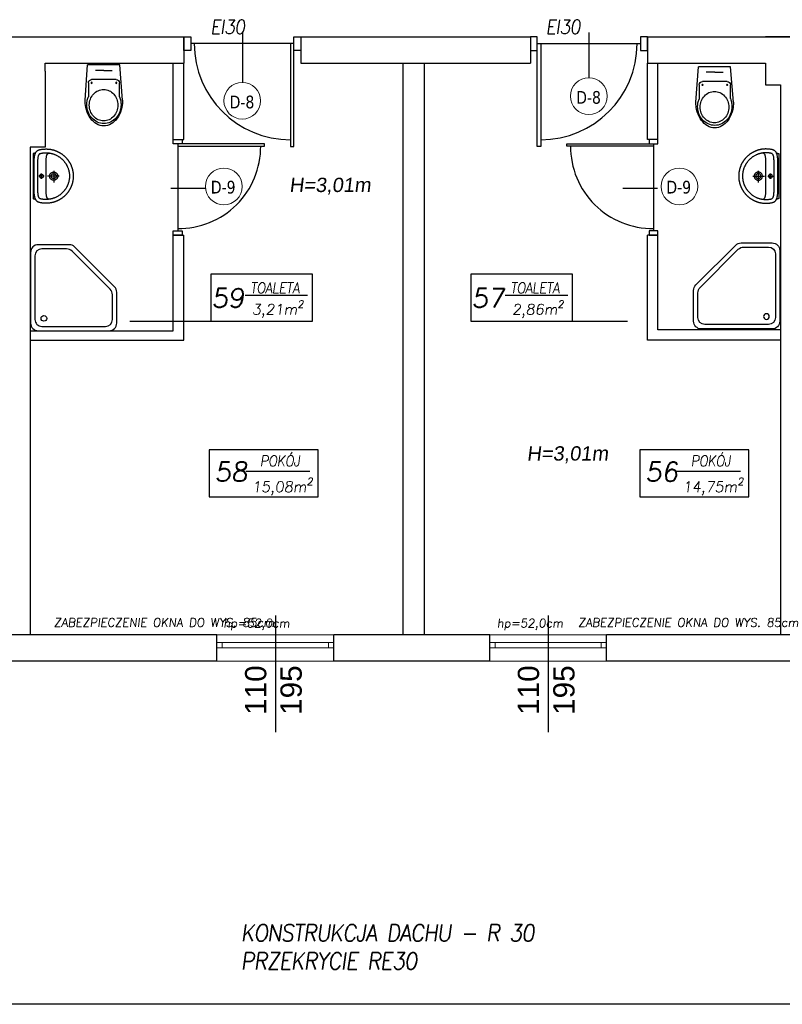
# Model space of a CAD drawing. Header units: millimetres. Extents: x -486876 to 553054, y -140324 to 834178.
# Tile 136 of 155: x -150551 to -143376, y 137737 to 147004. Entities that reach past the tile are written whole.
import ezdxf
from ezdxf.enums import TextEntityAlignment as Align

# ---------------------------------------------------------------- set-up
doc = ezdxf.new("R2010")
doc.units = ezdxf.units.MM
doc.linetypes.add('DASH2', pattern=[0.75, 0.5, -0.25])
for name, color, linetype, lineweight in [('_XREF', 252, 'DASH2', 13), ('XREF$0$okna', 8, 'Continuous', 20), ('XREF$0$ściana nośna', 8, 'Continuous', 30)]:
    doc.layers.add(name, color=color, linetype=linetype, lineweight=lineweight)
for name, color, linetype in [('XREF$0$A-ARM', 8, 'Continuous'), ('XREF$0$DRZWI', 8, 'Continuous'), ('XREF$0$MEBLE_ŁAZIENKOWE_I_KUCHENNE', 8, 'Continuous'), ('XREF$0$OPIS', 8, 'Continuous'), ('XREF$0$Ppoż', 20, 'Continuous'), ('XREF$0$TABELKA', 8, 'Continuous'), ('XREF$0$WIDOK', 8, 'Continuous'), ('XREF$0$WYMIARY', 9, 'Continuous')]:
    doc.layers.add(name, color=color, linetype=linetype)
doc.styles.add('XREF$0$APLUS', font='arial.ttf', dxfattribs={"width": 0.6})
doc.styles.add('XREF$0$ROMANS', font='romans.shx')
doc.styles.add('XREF$0$Standard', font='arial.ttf')
doc.styles.add('XREF$0$Verdana 0.8', font='verdana.ttf', dxfattribs={"width": 0.8})

# ---------------------------------------------------------------- blocks, each defined once
blk = doc.blocks.new('XREF$0$KKP-KOLO2-B02X0201')
at = {"layer": 'XREF$0$A-ARM'}
for points in [[(-21.09, 0), (-21.12, -0.55), (-21.2, -1), (-21.34, -1.39), (-21.54, -1.76), (-21.81, -2.13), (-22.13, -2.54)], [(21.09, 0), (0, 0), (-21.09, 0)], [(22.13, -2.54), (21.81, -2.13), (21.54, -1.76), (21.34, -1.39), (21.2, -1), (21.12, -0.55), (21.09, 0)], [(25.29, -12.17), (25.29, -12.54), (25.28, -12.9), (25.27, -13.27), (25.25, -13.64), (25.22, -14), (25.19, -14.37), (25.16, -14.73), (25.12, -15.09), (25.08, -15.45), (25.03, -15.81), (24.97, -16.16), (24.91, -16.52), (24.85, -16.87), (24.78, -17.22), (24.71, -17.57), (24.63, -17.92), (24.55, -18.26), (24.46, -18.61), (24.37, -18.95), (24.27, -19.29), (24.17, -19.63), (24.06, -19.96), (23.95, -20.3), (23.83, -20.63), (23.71, -20.96), (23.59, -21.29), (23.46, -21.61), (23.33, -21.94), (23.19, -22.26), (23.05, -22.58), (22.9, -22.89), (22.75, -23.21), (22.6, -23.52), (22.44, -23.83), (22.27, -24.14), (22.11, -24.44), (21.94, -24.74), (21.76, -25.04), (21.58, -25.34), (21.4, -25.63), (21.21, -25.92), (21.02, -26.21), (20.83, -26.5), (20.63, -26.78), (20.43, -27.06), (20.22, -27.34), (20.01, -27.62), (19.8, -27.89), (19.58, -28.16), (19.36, -28.42), (19.14, -28.68), (18.91, -28.94), (18.68, -29.2), (18.45, -29.45), (18.21, -29.7), (17.97, -29.95), (17.73, -30.2), (17.48, -30.44), (17.23, -30.67), (16.98, -30.91), (16.72, -31.14), (16.46, -31.36), (16.2, -31.59), (15.93, -31.81), (15.66, -32.02), (15.39, -32.24), (15.12, -32.45), (14.84, -32.65), (14.56, -32.85), (14.28, -33.05), (13.99, -33.25), (13.7, -33.44), (13.41, -33.62), (13.12, -33.81), (12.82, -33.98), (12.52, -34.16), (12.22, -34.33), (11.91, -34.5), (11.61, -34.66), (11.3, -34.82), (10.98, -34.97), (10.67, -35.12), (10.35, -35.27), (10.03, -35.41), (9.71, -35.55), (9.39, -35.68), (9.06, -35.81), (8.74, -35.94), (8.41, -36.06), (8.07, -36.17), (7.74, -36.28), (7.4, -36.39), (7.06, -36.49), (6.72, -36.59), (6.38, -36.68), (6.04, -36.77), (5.69, -36.85), (5.35, -36.93), (5, -37), (4.65, -37.07), (4.29, -37.14), (3.94, -37.2), (3.58, -37.25), (3.23, -37.3), (2.87, -37.34), (2.51, -37.38), (2.14, -37.42), (1.78, -37.45), (1.42, -37.47), (1.05, -37.49), (0.68, -37.5), (0.31, -37.51), (-0.06, -37.51), (-0.06, -37.51), (-0.43, -37.51), (-0.8, -37.5), (-1.16, -37.49), (-1.53, -37.47), (-1.89, -37.45), (-2.26, -37.42), (-2.62, -37.38), (-2.98, -37.34), (-3.34, -37.3), (-3.7, -37.25), (-4.05, -37.2), (-4.41, -37.14), (-4.76, -37.07), (-5.11, -37), (-5.46, -36.93), (-5.81, -36.85), (-6.15, -36.77), (-6.5, -36.68), (-6.84, -36.59), (-7.18, -36.49), (-7.52, -36.39), (-7.85, -36.28), (-8.19, -36.17), (-8.52, -36.06), (-8.85, -35.94), (-9.18, -35.81), (-9.5, -35.68), (-9.83, -35.55), (-10.15, -35.41), (-10.47, -35.27), (-10.78, -35.12), (-11.1, -34.97), (-11.41, -34.82), (-11.72, -34.66), (-12.03, -34.5), (-12.33, -34.33), (-12.63, -34.16), (-12.93, -33.98), (-13.23, -33.81), (-13.52, -33.62), (-13.81, -33.44), (-14.1, -33.25), (-14.39, -33.05), (-14.67, -32.85), (-14.95, -32.65), (-15.23, -32.45), (-15.51, -32.24), (-15.78, -32.02), (-16.05, -31.81), (-16.31, -31.59), (-16.58, -31.36), (-16.84, -31.14), (-17.09, -30.91), (-17.35, -30.67), (-17.6, -30.44), (-17.84, -30.2), (-18.09, -29.95), (-18.33, -29.7), (-18.56, -29.45), (-18.8, -29.2), (-19.03, -28.94), (-19.25, -28.68), (-19.48, -28.42), (-19.7, -28.16), (-19.91, -27.89), (-20.13, -27.62), (-20.34, -27.34), (-20.54, -27.06), (-20.74, -26.78), (-20.94, -26.5), (-21.14, -26.21), (-21.33, -25.92), (-21.51, -25.63), (-21.7, -25.34), (-21.88, -25.04), (-22.05, -24.74), (-22.22, -24.44), (-22.39, -24.14), (-22.55, -23.83), (-22.71, -23.52), (-22.86, -23.21), (-23.01, -22.89), (-23.16, -22.58), (-23.3, -22.26), (-23.44, -21.94), (-23.57, -21.61), (-23.7, -21.29), (-23.83, -20.96), (-23.95, -20.63), (-24.06, -20.3), (-24.17, -19.96), (-24.28, -19.63), (-24.38, -19.29), (-24.48, -18.95), (-24.57, -18.61), (-24.66, -18.26), (-24.74, -17.92), (-24.82, -17.57), (-24.9, -17.22), (-24.96, -16.87), (-25.03, -16.52), (-25.09, -16.16), (-25.14, -15.81), (-25.19, -15.45), (-25.23, -15.09), (-25.27, -14.73), (-25.31, -14.37), (-25.34, -14), (-25.36, -13.64), (-25.38, -13.27), (-25.39, -12.9), (-25.4, -12.54), (-25.4, -12.17), (-25.4, -12.17), (-25.4, -11.8), (-25.38, -11.35), (-25.36, -10.84), (-25.33, -10.31), (-25.3, -9.77), (-25.27, -9.28), (-25.23, -8.85), (-25.19, -8.52), (-25.13, -8.07), (-25.06, -7.64), (-24.99, -7.22), (-24.91, -6.82), (-24.82, -6.44), (-24.73, -6.07), (-24.62, -5.72), (-24.51, -5.38), (-24.38, -5.06), (-24.24, -4.76), (-24.09, -4.47), (-23.93, -4.19), (-23.75, -3.93), (-23.55, -3.68), (-23.34, -3.44), (-23.11, -3.22), (-22.87, -3.01), (-22.6, -2.81), (-22.31, -2.63), (-22, -2.45), (-21.67, -2.29), (-21.32, -2.14), (-20.94, -1.99), (-20.54, -1.86), (-20.11, -1.74), (-19.66, -1.63), (-19.17, -1.53), (-19.17, -1.53), (-18.8, -1.45), (-18.41, -1.38), (-18.01, -1.32), (-17.59, -1.25), (-17.17, -1.2), (-16.73, -1.15), (-16.28, -1.1), (-15.82, -1.06), (-15.35, -1.04), (-14.87, -1.02), (-14.38, -1.01), (-0.06, -1.01), (14.27, -1.01), (14.76, -1.02), (15.23, -1.04), (15.7, -1.06), (16.16, -1.1), (16.61, -1.15), (17.05, -1.2), (17.48, -1.25), (17.9, -1.32), (18.3, -1.38), (18.69, -1.45), (19.06, -1.53), (19.54, -1.63), (20, -1.74), (20.43, -1.86), (20.83, -1.99), (21.21, -2.14), (21.56, -2.29), (21.89, -2.45), (22.2, -2.63), (22.48, -2.81), (22.75, -3.01), (23, -3.22), (23.23, -3.44), (23.44, -3.68), (23.63, -3.93), (23.81, -4.19), (23.98, -4.47), (24.13, -4.76), (24.27, -5.06), (24.39, -5.38), (24.51, -5.72), (24.61, -6.07), (24.71, -6.44), (24.79, -6.82), (24.88, -7.22), (24.95, -7.64), (25.02, -8.07), (25.08, -8.52), (25.12, -8.85), (25.15, -9.28), (25.19, -9.77), (25.22, -10.31), (25.24, -10.84), (25.27, -11.35), (25.28, -11.8), (25.29, -12.17)], [(-0.05, -33.94), (-0.61, -33.93), (-1.16, -33.92), (-1.72, -33.89), (-2.28, -33.85), (-2.7, -33.79), (-3.12, -33.73), (-3.53, -33.66), (-3.94, -33.59), (-4.34, -33.51), (-4.74, -33.42), (-5.14, -33.33), (-5.53, -33.23), (-5.93, -33.13), (-6.33, -33.02), (-6.73, -32.9), (-7.13, -32.77), (-7.53, -32.64), (-7.96, -32.47), (-8.38, -32.29), (-8.79, -32.11), (-9.2, -31.92), (-9.61, -31.73), (-10.02, -31.53), (-10.42, -31.33), (-10.8, -31.11), (-11.16, -30.89), (-11.52, -30.66), (-11.87, -30.43), (-12.22, -30.2), (-12.56, -29.97), (-12.89, -29.72), (-13.22, -29.48), (-13.55, -29.23), (-13.87, -28.97), (-14.19, -28.7), (-14.51, -28.43), (-14.82, -28.15), (-15.14, -27.86), (-15.45, -27.56), (-15.76, -27.24), (-16.06, -26.91), (-16.35, -26.58), (-16.63, -26.25), (-16.91, -25.92), (-17.17, -25.58), (-17.44, -25.24), (-17.7, -24.9), (-17.95, -24.55), (-18.2, -24.19), (-18.45, -23.82), (-18.69, -23.45), (-19.7, -21.59), (-19.87, -21.21), (-20.04, -20.83), (-20.19, -20.44), (-20.34, -20.06), (-20.49, -19.67), (-20.62, -19.28), (-20.75, -18.9), (-20.88, -18.51), (-20.99, -18.12), (-21.1, -17.73), (-21.2, -17.34), (-21.3, -16.94), (-21.38, -16.55), (-21.46, -16.15), (-21.54, -15.75), (-21.6, -15.36), (-21.66, -14.95), (-21.71, -14.55), (-21.75, -14.15), (-21.78, -13.74), (-21.81, -13.33), (-21.83, -12.92), (-21.84, -12.51), (-21.84, -12.09), (-21.84, -11.68), (-21.82, -11.26), (-21.81, -10.84), (-21.78, -10.42), (-21.76, -10), (-21.73, -9.57), (-21.69, -9.16), (-21.64, -8.74), (-21.58, -8.32), (-21.51, -7.91), (-21.43, -7.49), (-21.32, -7.09), (-21.2, -6.68), (-21.06, -6.4), (-20.88, -6.14), (-20.65, -5.9), (-20.38, -5.69), (-20.07, -5.5), (-19.73, -5.34), (-19.37, -5.2), (-18.99, -5.07), (-18.59, -4.96), (-18.17, -4.87), (-17.75, -4.8), (-17.33, -4.73), (-16.9, -4.68), (-16.49, -4.64), (-16.08, -4.61), (-15.69, -4.59), (-15.32, -4.58), (-14.98, -4.57), (-14.66, -4.56), (-14.38, -4.56), (-0.05, -4.56), (14.27, -4.56), (14.55, -4.56), (14.87, -4.57), (15.21, -4.58), (15.58, -4.59), (15.97, -4.61), (16.38, -4.64), (16.8, -4.68), (17.22, -4.73), (17.64, -4.8), (18.07, -4.87), (18.48, -4.96), (18.88, -5.07), (19.26, -5.2), (19.63, -5.34), (19.96, -5.5), (20.27, -5.69), (20.54, -5.9), (20.77, -6.14), (20.96, -6.4), (21.09, -6.68), (21.22, -7.09), (21.32, -7.49), (21.41, -7.91), (21.48, -8.32), (21.54, -8.74), (21.58, -9.16), (21.62, -9.57), (21.65, -10), (21.68, -10.42), (21.7, -10.84), (21.72, -11.26), (21.73, -11.68), (21.74, -12.09), (21.73, -12.51), (21.72, -12.92), (21.7, -13.33), (21.68, -13.74), (21.64, -14.15), (21.6, -14.55), (21.55, -14.95), (21.49, -15.36), (21.43, -15.75), (21.36, -16.15), (21.28, -16.55), (21.19, -16.94), (21.1, -17.34), (20.99, -17.73), (20.89, -18.12), (20.77, -18.51), (20.65, -18.9), (20.52, -19.28), (20.38, -19.67), (20.24, -20.06), (20.09, -20.44), (19.93, -20.83), (19.76, -21.21), (19.59, -21.59), (19.59, -21.59), (18.58, -23.45), (18.34, -23.82), (18.09, -24.19), (17.84, -24.55), (17.59, -24.9), (17.33, -25.24), (17.07, -25.58), (16.8, -25.92), (16.52, -26.25), (16.24, -26.58), (15.95, -26.91), (15.65, -27.24), (15.35, -27.56), (15.03, -27.86), (14.72, -28.15), (14.4, -28.43), (14.08, -28.7), (13.76, -28.97), (13.44, -29.23), (13.11, -29.48), (12.78, -29.72), (12.45, -29.97), (12.11, -30.2), (11.76, -30.43), (11.41, -30.66), (11.06, -30.89), (10.69, -31.11), (10.32, -31.33), (9.91, -31.53), (9.5, -31.73), (9.09, -31.92), (8.68, -32.11), (8.27, -32.29), (7.85, -32.47), (7.43, -32.64), (7.43, -32.64), (7.02, -32.77), (6.62, -32.9), (6.22, -33.02), (5.82, -33.13), (5.43, -33.23), (5.03, -33.33), (4.63, -33.42), (4.23, -33.51), (3.83, -33.59), (3.42, -33.66), (3.01, -33.73), (2.6, -33.79), (2.17, -33.85), (1.61, -33.89), (1.06, -33.92), (0.5, -33.93), (-0.05, -33.94)], [(-2.61, -7.95), (2.52, -7.95)], [(-0.04, -6.08), (0.43, -6.14), (0.85, -6.32), (1.21, -6.6), (1.49, -6.96), (1.67, -7.38), (1.73, -7.86), (1.67, -8.33), (1.49, -8.75), (1.21, -9.11), (0.85, -9.39), (0.43, -9.57), (-0.04, -9.63), (-0.51, -9.57), (-0.94, -9.39), (-1.3, -9.11), (-1.58, -8.75), (-1.75, -8.33), (-1.82, -7.86), (-1.75, -7.38), (-1.58, -6.96), (-1.3, -6.6), (-0.94, -6.32), (-0.51, -6.14), (-0.04, -6.08)], [(-0.05, -10.45), (-0.05, -5.48)], [(-21.62, -15.21), (-21.58, -14.99), (-21.53, -14.78), (-21.48, -14.58), (-21.41, -14.39), (-21.33, -14.21), (-21.24, -14.04), (-21.14, -13.87), (-21.02, -13.72), (-20.88, -13.57), (-20.72, -13.43), (-20.55, -13.3), (-20.35, -13.18), (-20.14, -13.06), (-19.9, -12.95), (-19.63, -12.85), (-19.34, -12.76), (-19.02, -12.67), (-18.67, -12.6), (-18.29, -12.53), (-17.88, -12.46), (-17.43, -12.4), (-16.96, -12.35), (-16.44, -12.31), (-15.89, -12.27), (-15.3, -12.24), (-14.67, -12.21), (-14, -12.19), (-13.28, -12.18), (-12.52, -12.17), (-11.72, -12.17)], [(-11.72, -12.17), (-0.06, -12.17), (11.6, -12.17)], [(-0.06, -15.43), (0.33, -15.45), (0.71, -15.51), (1.07, -15.6), (1.42, -15.73), (1.75, -15.89), (2.06, -16.08), (2.36, -16.3), (2.63, -16.55), (2.87, -16.82), (3.09, -17.11), (3.28, -17.43), (3.44, -17.76), (3.57, -18.11), (3.66, -18.47), (3.72, -18.85), (3.74, -19.24), (3.72, -19.62), (3.66, -20), (3.57, -20.36), (3.44, -20.71), (3.28, -21.05), (3.09, -21.36), (2.87, -21.65), (2.63, -21.92), (2.36, -22.17), (2.06, -22.39), (1.75, -22.58), (1.42, -22.74), (1.07, -22.87), (0.71, -22.96), (0.33, -23.02), (-0.06, -23.04), (-0.45, -23.02), (-0.82, -22.96), (-1.19, -22.87), (-1.54, -22.74), (-1.87, -22.58), (-2.18, -22.39), (-2.48, -22.17), (-2.75, -21.92), (-2.99, -21.65), (-3.21, -21.36), (-3.4, -21.05), (-3.56, -20.71), (-3.69, -20.36), (-3.78, -20), (-3.84, -19.62), (-3.86, -19.24), (-3.84, -18.85), (-3.78, -18.47), (-3.69, -18.11), (-3.56, -17.76), (-3.4, -17.43), (-3.21, -17.11), (-2.99, -16.82), (-2.75, -16.55), (-2.48, -16.3), (-2.18, -16.08), (-1.87, -15.89), (-1.54, -15.73), (-1.19, -15.6), (-0.82, -15.51), (-0.45, -15.45), (-0.06, -15.43)], [(-0.06, -16.9), (0.36, -16.94), (0.75, -17.05), (1.12, -17.22), (1.44, -17.45), (1.72, -17.73), (1.95, -18.06), (2.13, -18.42), (2.23, -18.82), (2.27, -19.24), (2.23, -19.65), (2.13, -20.05), (1.95, -20.41), (1.72, -20.74), (1.44, -21.02), (1.12, -21.25), (0.75, -21.42), (0.36, -21.53), (-0.06, -21.57), (-0.48, -21.53), (-0.87, -21.42), (-1.23, -21.25), (-1.56, -21.02), (-1.84, -20.74), (-2.07, -20.41), (-2.24, -20.05), (-2.35, -19.65), (-2.39, -19.24), (-2.35, -18.82), (-2.24, -18.42), (-2.07, -18.06), (-1.84, -17.73), (-1.56, -17.45), (-1.23, -17.22), (-0.87, -17.05), (-0.48, -16.94), (-0.06, -16.9)], [(-0.06, -24.21), (-0.06, -13.57)], [(11.6, -12.17), (12.41, -12.17), (13.17, -12.18), (13.88, -12.19), (14.55, -12.21), (15.18, -12.24), (15.78, -12.27), (16.33, -12.31), (16.84, -12.35), (17.32, -12.4), (17.77, -12.46), (18.18, -12.53), (18.56, -12.6), (18.9, -12.67), (19.22, -12.76), (19.52, -12.85), (19.78, -12.95), (20.02, -13.06), (20.24, -13.18), (20.44, -13.3), (20.61, -13.43), (20.76, -13.57), (20.9, -13.72), (21.02, -13.87), (21.13, -14.04), (21.22, -14.21), (21.3, -14.39), (21.36, -14.58), (21.42, -14.78), (21.47, -14.99), (21.51, -15.21)], [(4.89, -19.26), (-5.94, -19.26)]]:
    blk.add_lwpolyline(points, dxfattribs=at)
blk = doc.blocks.new('XREF$0$ubi012_r')
for p, q in [((-2.32, 33.16), (0, 0)), ((0.86, 16.83), (0.86, 29.35)), ((30.16, 29.17), (30.16, 16.83)), ((33.07, 33.16), (30.34, 0)), ((27.13, 13.79), (3.9, 13.79)), ((30.34, 0), (0, 0)), ((15.37, 5.06), (7.45, 5.06)), ((15.37, 5.06), (23.29, 5.06))]:
    blk.add_line(p, q)
for centre in [(3.9, 16.83), (27.13, 16.83)]:
    blk.add_circle(centre, 0.506)
for centre, radius, start, end in [((16.19, 42.02), 15.54, 105.94452, 133.25421), ((15.37, 44.42), 13.01, 74.61479, 105.38521), ((14.56, 42.02), 15.54, 46.74579, 74.05548), ((27.53, 33.76), 29.8, 154.37329, 172.01485), ((18.1, 37.5), 18.76, 148.86698, 169.86451), ((20.78, 37.1), 22.27, 133.17767, 154.62576), ((16.63, 38.41), 17.03, 126.52593, 148.9267), ((16.15, 38.74), 14.19, 126.52593, 148.9267), ((15.64, 39.74), 15.37, 102.49464, 126.4967), ((15.32, 39.85), 12.81, 102.49464, 126.4967), ((15.46, 40.39), 14.7, 77.63332, 102.36668), ((15.17, 40.39), 12.25, 77.63332, 102.36668), ((15.02, 39.85), 12.81, 53.5033, 77.50536), ((15.28, 39.74), 15.37, 53.5033, 77.50536), ((14.19, 38.74), 14.19, 31.0733, 53.47407), ((14.28, 38.41), 17.03, 31.0733, 53.47407), ((9.97, 37.1), 22.27, 25.37424, 46.82233), ((12.82, 37.5), 18.76, 10.13549, 31.13302), ((3.22, 33.76), 29.8, 7.98515, 25.62671), ((30.81, 33.16), 33.13, 171.78452, 180.10773), ((18.81, 37.34), 19.49, 169.76703, 190.23297), ((17.96, 37.85), 16.24, 169.76703, 190.23297), ((17.37, 37.98), 15.63, 148.86698, 169.86451), ((12.97, 37.98), 15.63, 10.13549, 31.13302), ((12.37, 37.85), 16.24, 0, 10.23297), ((12.37, 37.85), 16.24, 349.76703, 0.00002), ((12.1, 37.34), 19.49, 0, 10.23297), ((12.1, 37.34), 19.49, 349.76703, 0.00002), ((-0.06, 33.16), 33.13, 0, 8.21548), ((15.63, 36.6), 16.22, 189.63639, 202.72046), ((-1.67, 29.35), 2.53, 0, 22.72046), ((17.37, 37.72), 15.63, 190.13549, 211.13302), ((16.15, 36.96), 14.19, 211.0733, 233.47407), ((14.19, 36.96), 14.19, 306.52593, 328.9267), ((12.97, 37.72), 15.63, 328.86698, 349.86451), ((32.69, 29.17), 2.53, 163.15853, 180), ((-13.89, 43.27), 46.14, 343.15853, 348.2524), ((15.32, 35.85), 12.81, 233.5033, 257.50536), ((15.17, 35.31), 12.25, 257.63332, 282.36668), ((15.02, 35.85), 12.81, 282.49464, 306.4967), ((3.9, 16.83), 3.03, 180, 270), ((27.13, 16.83), 3.03, 270, 0)]:
    blk.add_arc(centre, radius, start, end)
blk = doc.blocks.new('XREF$0$natrysk_03')
for p, q in [((0, 0), (0, -65.93)), ((73.06, 7.13), (7.13, 7.13)), ((69.87, 3.06), (10.53, 3.06)), ((80.19, -28.83), (80.19, 0)), ((4.11, -3.35), (4.11, -62.7)), ((41, -70.97), (78.1, -33.87)), ((7.13, -73.06), (35.96, -73.06))]:
    blk.add_line(p, q)
blk.add_lwpolyline([(10.53, -69.11), (33.61, -69.11, 0.198912), (38.65, -67.02), (74.2, -31.48, 0.198912), (76.28, -26.44), (76.28, -3.35)], format="xyb")
blk.add_circle((11.57, -5.27), 2.64)
for centre, radius, start, end in [((7.13, 0), 7.13, 90, 180), ((10.53, -3.35), 6.42, 90, 180), ((69.87, -3.35), 6.42, 0, 90), ((73.06, 0), 7.13, 0, 90), ((73.06, -28.83), 7.13, 315, 0), ((10.53, -62.7), 6.42, 180, 270), ((7.13, -65.93), 7.13, 180, 270), ((35.96, -65.93), 7.13, 270, 315)]:
    blk.add_arc(centre, radius, start, end)
blk = doc.blocks.new('XREF')
at = {"layer": 'XREF$0$DRZWI', "ltscale": 0.8}
for p, q in [((4628.88, 17583.03), (4628.88, 17536.2)), ((4954.89, 17583.03), (4954.89, 17540.53)), ((4561.44, 17436.64), (4594.2, 17436.64)), ((4986.74, 17436.64), (5019.5, 17436.64))]:
    blk.add_line(p, q, dxfattribs=at)
at = {"layer": 'XREF$0$DRZWI'}
for p, q in [((4674.18, 17572.73), (4580.35, 17572.73)), ((4583.59, 17572.73), (4580.35, 17572.73)), ((4909.6, 17572.73), (5003.42, 17572.73)), ((5000.19, 17572.73), (5003.42, 17572.73)), ((4568, 17476.25), (4568, 17397.57)), ((5015.77, 17476.25), (5015.77, 17397.57)), ((4568, 17398.6), (4568, 17396.54)), ((5015.77, 17398.6), (5015.77, 17396.54))]:
    blk.add_line(p, q, dxfattribs=at)
at = {"layer": 'XREF$0$DRZWI', "ltscale": 0.8}
for points in [[(4580.35, 17566.25), (4573.88, 17566.25), (4573.88, 17579.2), (4580.35, 17579.2)], [(5003.42, 17566.25), (5009.89, 17566.25), (5009.89, 17579.2), (5003.42, 17579.2)], [(4572.12, 17396.54), (4572.12, 17392.42), (4563.88, 17392.42), (4563.88, 17396.54)], [(5011.66, 17396.54), (5011.66, 17392.42), (5019.89, 17392.42), (5019.89, 17396.54)]]:
    blk.add_lwpolyline(points, close=True, dxfattribs=at)
at = {"layer": 'XREF$0$DRZWI'}
for points in [[(4677.41, 17572.73), (4674.18, 17572.73), (4674.18, 17475.71), (4677.41, 17475.71), (4677.41, 17566.25), (4677.41, 17579.2), (4683.88, 17579.2), (4683.88, 17566.25), (4677.41, 17566.25)], [(4906.36, 17572.73), (4909.6, 17572.73), (4909.6, 17475.71), (4906.36, 17475.71), (4906.36, 17566.25), (4906.36, 17579.2), (4899.89, 17579.2), (4899.89, 17566.25), (4906.36, 17566.25)], [(4568, 17478.3), (4568, 17476.25), (4649.74, 17476.25), (4649.74, 17478.3), (4572.12, 17478.3), (4563.88, 17478.3), (4563.88, 17482.42), (4572.12, 17482.42), (4572.12, 17478.3)], [(5015.77, 17478.3), (5015.77, 17476.25), (4934.04, 17476.25), (4934.04, 17478.3), (5011.66, 17478.3), (5019.89, 17478.3), (5019.89, 17482.42), (5011.66, 17482.42), (5011.66, 17478.3)]]:
    blk.add_lwpolyline(points, dxfattribs=at)
for centre, radius, start, end in [((4674.18, 17572.73), 90.59, 180, 270), ((4909.6, 17572.73), 90.59, 270, 0), ((4568.92, 17475.77), 77.18, 269.31784, 0.34929), ((5014.85, 17475.77), 77.18, 179.65071, 270.68216)]:
    blk.add_arc(centre, radius, start, end, dxfattribs=at)
at = {"layer": 'XREF$0$okna'}
for p, q in [((4714.92, 17016.38), (4604.92, 17016.38)), ((4971.58, 17016.38), (4861.58, 17016.38)), ((4609.92, 17008.88), (4714.92, 17008.88)), ((4866.58, 17008.88), (4971.58, 17008.88)), ((4714.92, 17003.88), (4609.92, 17003.88)), ((4971.58, 17003.88), (4866.58, 17003.88)), ((4604.92, 16991.38), (4714.92, 16991.38)), ((4861.58, 16991.38), (4971.58, 16991.38))]:
    blk.add_line(p, q, dxfattribs=at)
for points in [[(4609.92, 17003.88), (4604.92, 17003.88), (4604.92, 17008.88), (4609.92, 17008.88)], [(4714.92, 17003.88), (4709.92, 17003.88), (4709.92, 17008.88), (4714.92, 17008.88)], [(4866.58, 17003.88), (4861.58, 17003.88), (4861.58, 17008.88), (4866.58, 17008.88)], [(4971.58, 17003.88), (4966.58, 17003.88), (4966.58, 17008.88), (4971.58, 17008.88)]]:
    blk.add_lwpolyline(points, close=True, dxfattribs=at)
for centre in [(4628.75, 17518.92), (4954.83, 17523.25), (4611.4, 17438.27), (5040.05, 17438.27)]:
    blk.add_circle(centre, 17.28, dxfattribs=at)
at = {"layer": 'XREF$0$OPIS'}
for p, q in [((4631.4, 17335.83), (4690.28, 17335.83)), ((4876.13, 17335.83), (4935, 17335.83)), ((4632.14, 17170.34), (4692.4, 17170.34)), ((5037.39, 17170.34), (5097.65, 17170.34)), ((4659.92, 17034.46), (4659.92, 16924.57)), ((4916.58, 17034.46), (4916.58, 16924.57))]:
    blk.add_line(p, q, dxfattribs=at)
for points in [[(4694.71, 17355.75), (4599.18, 17355.75), (4599.18, 17311.59), (4694.71, 17311.59)], [(4939.43, 17355.75), (4843.9, 17355.75), (4843.9, 17311.59), (4939.43, 17311.59)], [(4700.16, 17190.25), (4597.55, 17190.25), (4597.55, 17146.09), (4700.16, 17146.09)], [(5105.41, 17190.25), (5002.81, 17190.25), (5002.81, 17146.09), (5105.41, 17146.09)]]:
    blk.add_lwpolyline(points, close=True, dxfattribs=at)
at = {"layer": 'XREF$0$WIDOK'}
blk.add_line((5825.26, 16668.51), (3347.92, 16668.51), dxfattribs=at)
at = {"layer": 'XREF$0$WYMIARY'}
for p, q in [((4523.02, 17311.59), (4599.18, 17311.59)), ((4939.43, 17311.59), (4991.17, 17311.59))]:
    blk.add_line(p, q, dxfattribs=at)
at = {"layer": 'XREF$0$ściana nośna'}
for p, q in [((4270.59, 17579.2), (4573.88, 17579.2)), ((4573.88, 17579.2), (4573.88, 17554.2)), ((4683.88, 17579.2), (4899.89, 17579.2)), ((4683.88, 17579.2), (4683.88, 17554.2)), ((4899.89, 17579.2), (4899.89, 17554.2)), ((5009.89, 17579.2), (5297.02, 17579.2)), ((5009.89, 17579.2), (5009.89, 17554.2)), ((5166.5, 17579.2), (5121.01, 17579.2)), ((4443.18, 17554.2), (4573.88, 17554.2)), ((4443.18, 17546.77), (4443.18, 17554.2)), ((4563.88, 17482.42), (4563.88, 17554.2)), ((4573.88, 17482.42), (4573.88, 17554.2)), ((4683.88, 17554.2), (4899.89, 17554.2)), ((4779.98, 17554.2), (4779.98, 17016.38)), ((4799.98, 17554.2), (4799.98, 17016.38)), ((5009.89, 17554.2), (5121.01, 17554.2)), ((5009.89, 17482.42), (5009.89, 17554.2)), ((5019.89, 17482.42), (5019.89, 17554.2)), ((5121.01, 17554.2), (5121.01, 17533.73)), ((4443.18, 17546.77), (4443.18, 17475.37)), ((5121.01, 17533.73), (5135.12, 17533.73)), ((5135.12, 17533.73), (5135.12, 17016.38)), ((4563.88, 17482.42), (4573.88, 17482.42)), ((4563.88, 17482.42), (4573.88, 17482.42)), ((5019.89, 17482.42), (5009.89, 17482.42)), ((5019.89, 17482.42), (5009.89, 17482.42)), ((4443.18, 17475.37), (4429.35, 17475.37)), ((4429.35, 17475.37), (4429.35, 17016.38)), ((4563.88, 17302.42), (4563.88, 17392.42)), ((4563.88, 17392.42), (4573.88, 17392.42)), ((4573.88, 17293.42), (4573.88, 17392.42)), ((5009.89, 17293.42), (5009.89, 17392.42)), ((5019.89, 17392.42), (5009.89, 17392.42)), ((5019.89, 17303.42), (5019.89, 17392.42)), ((4429.35, 17302.42), (4563.88, 17302.42)), ((5135.12, 17303.42), (5019.89, 17303.42)), ((4429.35, 17293.42), (4573.88, 17293.42)), ((5135.12, 17293.42), (5009.89, 17293.42)), ((4604.92, 16991.38), (4604.92, 17016.38)), ((4714.92, 16991.38), (4714.92, 17016.38)), ((4861.58, 16991.38), (4861.58, 17016.38)), ((4971.58, 16991.38), (4971.58, 17016.38))]:
    blk.add_line(p, q, dxfattribs=at)
for points in [[(4604.92, 17016.38), (4167.3, 17016.38)], [(4861.58, 17016.38), (4714.92, 17016.38)], [(5256.74, 17016.38), (4971.58, 17016.38)], [(4604.92, 16991.38), (4167.3, 16991.38)], [(4861.58, 16991.38), (4714.92, 16991.38)], [(5256.74, 16991.38), (4971.58, 16991.38)]]:
    blk.add_lwpolyline(points, dxfattribs=at)
at = {"layer": 'XREF$0$A-ARM', "yscale": 1.007999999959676, "zscale": 1.007999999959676}
for p, xscale, rotation in [((4431.93, 17448.01), 1.007999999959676, 90.00000000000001), ((5133.67, 17448.01), -1.007999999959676, 270)]:
    blk.add_blockref('XREF$0$KKP-KOLO2-B02X0201', p, dxfattribs=dict(at, xscale=xscale, rotation=rotation))
at = {"layer": 'XREF$0$MEBLE_ŁAZIENKOWE_I_KUCHENNE', "ltscale": 1.2, "xscale": -1, "rotation": 180}
for p in [(4483.12, 17552.58), (5057.87, 17550.77)]:
    blk.add_blockref('XREF$0$ubi012_r', p, dxfattribs=at)
at = {"layer": 'XREF$0$TABELKA', "yscale": 1.010101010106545, "zscale": 1.010101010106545}
for p, xscale, rotation in [((5127.24, 17304.13), -1.010101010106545, 270), ((4436.81, 17302.42), 1.010101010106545, 89.99999999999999)]:
    blk.add_blockref('XREF$0$natrysk_03', p, dxfattribs=dict(at, xscale=xscale, rotation=rotation))
at = {"style": 'XREF$0$APLUS'}
blk.add_attdef('70', text='', height=12.94, rotation=90, dxfattribs=at).set_placement((5846.74, 4087.03), align=Align.BOTTOM_CENTER)
blk.add_attdef('165', text='', height=12.94, rotation=90, dxfattribs=at).set_placement((5850.28, 4086.91), align=Align.TOP_CENTER)
at = {"layer": 'XREF$0$DRZWI', "style": 'XREF$0$APLUS'}
for tag, height, p in [('90', 10.59, (3968.05, 17970.78)), ('90', 10.59, (4273.69, 17907.63)), ('90', 10.59, (4647.11, 17907.63)), ('90', 10.59, (4995.74, 17907.63)), ('90', 10.59, (5345.01, 17907.63)), ('90', 8.24, (3625.86, 17450.53)), ('90', 8.24, (4282.58, 17436.64)), ('90', 8.24, (4577.82, 17436.64)), ('90', 8.24, (5003.12, 17436.64)), ('90', 8.24, (5300.95, 17436.64)), ('90', 8.24, (5625.63, 17350.96)), ('110', 12.94, (3772.73, 10725.01)), ('100', 12.94, (3763.85, 10003.38)), ('90', 10.59, (3383.41, 9921.97)), ('83', 10.59, (4118.73, 4184.03))]:
    blk.add_attdef(tag, text='', height=height, dxfattribs=at).set_placement(p, align=Align.BOTTOM_CENTER)
for tag, height, p in [('200', 10.59, (3967.95, 17967.89)), ('200', 10.59, (4273.59, 17904.74)), ('200', 10.59, (4647.01, 17904.74)), ('200', 10.59, (4995.64, 17904.74)), ('200', 10.59, (5344.91, 17904.74)), ('200', 8.24, (3625.86, 17448.28)), ('200', 8.24, (4282.58, 17434.39)), ('200', 8.24, (4577.82, 17434.39)), ('200', 8.24, (5003.12, 17434.39)), ('200', 8.24, (5300.95, 17434.39)), ('200', 8.24, (5625.63, 17348.71)), ('210', 12.94, (3772.6, 10721.48)), ('200', 12.94, (3763.85, 9999.84)), ('200', 10.59, (3383.31, 9919.08)), ('178', 10.59, (4118.62, 4181.14))]:
    blk.add_attdef(tag, text='', height=height, dxfattribs=at).set_placement(p, align=Align.TOP_CENTER)
for tag, height, p in [('96', 10.59, (4202.03, 17787.41)), ('100', 10.59, (5719.75, 17787.41)), ('100', 12.94, (4040.53, 17776.32)), ('100', 12.94, (4599.33, 17776.96)), ('100', 12.94, (4947.96, 17776.96)), ('100', 12.94, (5297.45, 17776.96)), ('100', 12.94, (3575.63, 17557.16)), ('100', 12.94, (3932.34, 17557.16)), ('100', 12.94, (4215.59, 17557.16)), ('100', 12.94, (4630.17, 17557.16)), ('100', 12.94, (4954.89, 17557.16)), ('100', 12.94, (5353.3, 17557.16)), ('100', 12.94, (5612.36, 17557.16)), ('90', 11.76, (4712.89, 10187.26)), ('90', 11.76, (4933.75, 10129.07)), ('90', 11.76, (5359.81, 10117.21)), ('120', 13.53, (3472.06, 9987.9)), ('90', 11.76, (4206.17, 4035.84))]:
    blk.add_attdef(tag, text='', height=height, rotation=90, dxfattribs=at).set_placement(p, align=Align.BOTTOM_CENTER)
for tag, height, p in [('205', 10.59, (4204.92, 17787.31)), ('210', 10.59, (5722.65, 17787.31)), ('210', 12.94, (4044.07, 17776.19)), ('210', 12.94, (4602.86, 17776.83)), ('210', 12.94, (4951.5, 17776.83)), ('210', 12.94, (5300.98, 17776.83)), ('210', 12.94, (3579.16, 17557.04)), ('210', 12.94, (3935.88, 17557.04)), ('210', 12.94, (4219.13, 17557.04)), ('210', 12.94, (4633.7, 17557.04)), ('210', 12.94, (4958.43, 17557.04)), ('210', 12.94, (5356.84, 17557.04)), ('210', 12.94, (5615.9, 17557.04)), ('200', 11.76, (4716.1, 10187.15)), ('200', 11.76, (4936.97, 10128.95)), ('200', 11.76, (5363.02, 10117.1)), ('210', 13.53, (3475.75, 9987.9)), ('170', 11.76, (4209.38, 4035.73))]:
    blk.add_attdef(tag, text='', height=height, rotation=90, dxfattribs=at).set_placement(p, align=Align.TOP_CENTER)
at = {"layer": 'XREF$0$OPIS', "ltscale": 1.2, "char_height": 13.44, "width": 367.7213, "attachment_point": 1, "style": 'XREF$0$Standard'}
for insert in [(4672.97, 17446.43), (4896.44, 17193.71)]:
    blk.add_mtext('{\\Q7;H=3,01m}', dxfattribs=dict(at, insert=insert))
at = {"layer": 'XREF$0$OPIS', "attachment_point": 1, "style": 'XREF$0$Standard'}
for s, insert, char_height in [('\\A1;{\\Fromans|c238;\\Q8;\\W0.9;\\T0.95;TOALETA}', (4636.22, 17347.76), 10), ('\\A1;{\\Fromans|c238;\\Q8;\\W0.9;\\T0.95;TOALETA}', (4880.94, 17347.76), 10), ('\\A1;{\\Fromans|c238;\\Q8;59}', (4599.85, 17342.28), 18), ('\\A1;{\\Fromans|c238;\\Q8;57}', (4844.57, 17342.28), 18), ('\\A1;{\\Fromans|c238;\\Q8;3,21m\\H0.7x;\\S2^ ;}', (4637.83, 17331), 10), ('\\A1;{\\Fromans|c238;\\Q8;2,86m\\H0.7x;\\S2^ ;}', (4882.55, 17331), 10), ('\\A1;{\\Fromans|c238;\\Q8;\\W0.9;\\T0.95;POKÓJ}', (4645.44, 17184.96), 10), ('\\A1;{\\Fromans|c238;\\Q8;\\W0.9;\\T0.95;POKÓJ}', (5050.69, 17184.96), 10), ('\\A1;{\\Fromans|c238;\\Q8;58}', (4602.76, 17178.72), 18), ('\\A1;{\\Fromans|c238;\\Q8;56}', (5008.02, 17178.72), 18), ('\\A1;{\\Fromans|c238;\\Q8;15,08m\\H0.7x;\\S2^ ;}', (4637.92, 17164.02), 10), ('\\A1;{\\Fromans|c238;\\Q8;14,75m\\H0.7x;\\S2^ ;}', (5043.18, 17164.02), 10)]:
    blk.add_mtext_dynamic_manual_height_columns(s, width=79.0239, gutter_width=1, heights=[0], dxfattribs=dict(at, insert=insert, char_height=char_height))
at = {"layer": 'XREF$0$OPIS', "char_height": 20, "attachment_point": 1, "rotation": 90, "style": 'XREF$0$Standard'}
for insert in [(4631.36, 16940.89), (4888.02, 16940.89)]:
    blk.add_mtext_dynamic_manual_height_columns('110\\P195', width=34.6776, gutter_width=12.5, heights=[0], dxfattribs=dict(at, insert=insert))
at = {"layer": 'XREF$0$Ppoż', "style": 'XREF$0$Verdana 0.8', "width": 0.8}
for s, p in [('D-8', (4628.49, 17517.73)), ('D-8', (4954.56, 17522.06)), ('D-9', (4610.78, 17437.59)), ('D-9', (5039.42, 17437.59))]:
    blk.add_text(s, height=12, rotation=360, dxfattribs=at).set_placement(p, align=Align.MIDDLE_CENTER)
at = {"layer": 'XREF$0$Ppoż', "attachment_point": 1, "style": 'XREF$0$Standard'}
for s, width, insert, char_height in [('\\A1;{\\Fromans|c238;\\Q8;\\W0.9;\\T0.95;EI30}', 246.3904, (4598.63, 17594.96), 13.2), ('\\A1;{\\Fromans|c238;\\Q8;\\W0.9;\\T0.95;EI30}', 246.3904, (4914.15, 17594.96), 13.2), ('\\A1;{\\Fromans|c238;\\Q8;\\W0.9;\\T0.95;KONSTRUKCJA DACHU - R 30\\PPRZEKRYCIE RE30}', 349.3643, (4627.42, 16743.62), 15.84)]:
    blk.add_mtext_dynamic_manual_height_columns(s, width=width, gutter_width=1, heights=[0], dxfattribs=dict(at, insert=insert, char_height=char_height))
at = {"layer": 'XREF$0$WYMIARY', "char_height": 8, "attachment_point": 7, "style": 'XREF$0$ROMANS'}
for s, insert, width in [('{\\Q7;ZABEZPIECZENIE OKNA DO WYS. 85cm}', (4451.52, 17023.84), 235.3708), ('{\\Q7;hp=52,0cm}', (4611.12, 17020.62), 174.6276), ('{\\Q7;hp=52,0cm}', (4868.39, 17020.62), 174.6276), ('{\\Q7;ZABEZPIECZENIE OKNA DO WYS. 85cm}', (4944.82, 17023.84), 235.3708)]:
    blk.add_mtext(s, dxfattribs=dict(at, insert=insert, width=width))

msp = doc.modelspace()

# ---------------------------------------------------------------- block references
at = {"layer": '_XREF', "xscale": 10, "yscale": 10, "zscale": 10}
msp.add_blockref('XREF', (-194744.7507, -28948.20066), dxfattribs=at)

doc.saveas('drawing.dxf')
